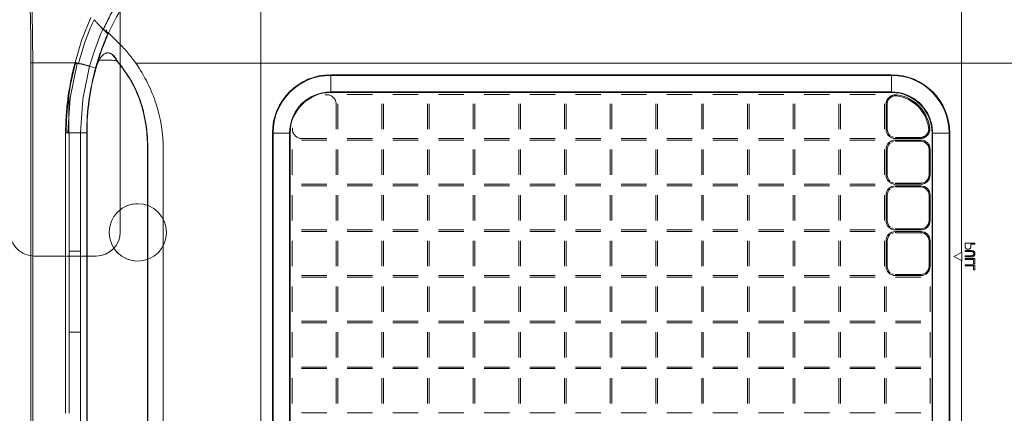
# Model space of a CAD drawing. Header units: millimetres. Extents: x -37728 to 44100, y 631619 to 691915.
# Tile 71 of 256: x -26727 to -26210, y 661204 to 661411. Entities that reach past the tile are written whole.
import ezdxf

# ---------------------------------------------------------------- set-up
doc = ezdxf.new("R2010")
doc.units = ezdxf.units.MM
doc.layers.add('_XREF', color=7, linetype='Continuous')
for name, color, linetype, lineweight in [('I-FURN', 252, 'Continuous', 5), ('LATS_EQ_IDU', 7, 'Continuous', 0), ('LATS_PANEL', 7, 'Continuous', 0)]:
    doc.layers.add(name, color=color, linetype=linetype, lineweight=lineweight)

# ---------------------------------------------------------------- blocks, each defined once
blk = doc.blocks.new('LATS_IDU_4WAY_CASSETTE_TE_TR_TQ_620')
at = {"layer": 'LATS_PANEL', "color": 0}
for p, q in [((-303.62, 184), (-303.86, 211.07)), ((-263.95, 199.22), (-266.47, 201.66)), ((-264.2, 199.28), (-263.95, 199.22)), ((-263.77, 189.33), (-263.53, 189.31)), ((-304.57, 184), (-304.57, -184)), ((-303.62, -184), (-303.62, 184)), ((-280.18, 183.97), (-280.24, 183.77)), ((-249.48, 183.89), (-216.81, 183.89)), ((-216.81, 183.89), (-183.82, 183.89)), ((-183.82, 183.89), (184.18, 183.89)), ((-183.82, -184.11), (-183.82, 183.89)), ((184.18, 183.89), (217.18, 183.89)), ((184.18, 84.49), (184.18, 183.89)), ((-147.12, 177.46), (-147.12, 177.81)), ((147.48, 177.81), (-147.12, 177.81)), ((-147.12, 177.46), (147.48, 177.46)), ((147.48, 177.46), (147.48, 177.81)), ((-147.12, 168.77), (-147.12, 168.48)), ((147.48, 168.77), (-147.12, 168.77)), ((-147.12, 168.48), (147.48, 168.48)), ((-125.17, 167.47), (-138.47, 167.47)), ((-101.17, 167.47), (-114.47, 167.47)), ((-77.17, 167.47), (-90.47, 167.47)), ((-53.17, 167.47), (-66.47, 167.47)), ((-29.17, 167.47), (-42.47, 167.47)), ((-5.17, 167.47), (-18.47, 167.47)), ((18.83, 167.47), (5.53, 167.47)), ((42.83, 167.47), (29.53, 167.47)), ((66.83, 167.47), (53.53, 167.47)), ((90.83, 167.47), (77.53, 167.47)), ((114.83, 167.47), (101.53, 167.47)), ((138.83, 167.47), (125.53, 167.47)), ((147.48, 168.77), (147.48, 168.48)), ((150.23, 166.84), (150.21, 166.68)), ((150.29, 167.28), (150.24, 166.87)), ((-144.24, 149.24), (-144.24, 162.33)), ((-143.39, 162.54), (-143.39, 149.24)), ((-120.24, 149.24), (-120.24, 162.54)), ((-119.39, 162.54), (-119.39, 149.24)), ((-96.24, 149.24), (-96.24, 162.54)), ((-95.39, 162.54), (-95.39, 149.24)), ((-72.24, 149.24), (-72.24, 162.54)), ((-71.39, 162.54), (-71.39, 149.24)), ((-48.24, 149.24), (-48.24, 162.54)), ((-47.39, 162.54), (-47.39, 149.24)), ((-24.24, 149.24), (-24.24, 162.54)), ((-23.39, 162.54), (-23.39, 149.24)), ((-0.24, 149.24), (-0.24, 162.54)), ((0.61, 162.54), (0.61, 149.24)), ((23.76, 149.24), (23.76, 162.54)), ((24.61, 162.54), (24.61, 149.24)), ((47.76, 149.24), (47.76, 162.54)), ((48.61, 162.54), (48.61, 149.24)), ((71.76, 149.24), (71.76, 162.54)), ((72.61, 162.54), (72.61, 149.24)), ((95.76, 149.24), (95.76, 162.54)), ((96.61, 162.54), (96.61, 149.24)), ((119.76, 149.24), (119.76, 162.54)), ((120.61, 162.54), (120.61, 149.24)), ((143.76, 149.24), (143.76, 162.54)), ((144.61, 162.33), (145.2, 162.33)), ((144.61, 162.33), (144.61, 149.24)), ((145.2, 149.24), (145.2, 162.33)), ((167.57, 150), (166.98, 149.92)), ((-284.46, 147.3), (-286.34, 147.3)), ((-286.34, 147.3), (-286.34, 85.23)), ((-284.46, 85.23), (-284.46, 147.3)), ((-278.53, 85.23), (-278.53, 147.3)), ((-275.23, 147.3), (-275.09, 147.3)), ((-275.23, 147.3), (-275.23, 85.23)), ((-275.09, -146.41), (-275.09, 147.19)), ((-177.73, 147.2), (-177.38, 147.2)), ((-177.73, 147.2), (-177.73, -147.41)), ((-177.38, -147.41), (-177.38, 147.2)), ((-168.4, 147.2), (-168.69, 147.2)), ((-168.69, 147.2), (-168.69, -147.41)), ((-168.4, -147.41), (-168.4, 147.2)), ((145.2, 149.24), (144.61, 149.24)), ((162.62, 144.91), (149.53, 144.91)), ((149.53, 144.91), (149.53, 144.31)), ((162.62, 144.91), (162.62, 144.31)), ((169.06, 147.2), (168.77, 147.2)), ((168.77, 147.2), (168.77, -147.41)), ((169.06, -147.41), (169.06, 147.2)), ((177.75, 147.2), (178.1, 147.2)), ((177.75, 147.2), (177.75, -147.41)), ((178.1, -147.41), (178.1, 147.2)), ((-149.17, 143.47), (-162.47, 143.47)), ((-162.26, 144.31), (-149.17, 144.31)), ((-138.47, 144.31), (-125.17, 144.31)), ((-125.17, 143.47), (-138.47, 143.47)), ((-114.47, 144.31), (-101.17, 144.31)), ((-101.17, 143.47), (-114.47, 143.47)), ((-90.47, 144.31), (-77.17, 144.31)), ((-77.17, 143.47), (-90.47, 143.47)), ((-66.47, 144.31), (-53.17, 144.31)), ((-53.17, 143.47), (-66.47, 143.47)), ((-42.47, 144.31), (-29.17, 144.31)), ((-29.17, 143.47), (-42.47, 143.47)), ((-18.47, 144.31), (-5.17, 144.31)), ((-5.17, 143.47), (-18.47, 143.47)), ((5.53, 144.31), (18.83, 144.31)), ((18.83, 143.47), (5.53, 143.47)), ((29.53, 144.31), (42.83, 144.31)), ((42.83, 143.47), (29.53, 143.47)), ((53.53, 144.31), (66.83, 144.31)), ((66.83, 143.47), (53.53, 143.47)), ((77.53, 144.31), (90.83, 144.31)), ((90.83, 143.47), (77.53, 143.47)), ((101.53, 144.31), (114.83, 144.31)), ((114.83, 143.47), (101.53, 143.47)), ((125.53, 144.31), (138.83, 144.31)), ((138.83, 143.47), (125.53, 143.47)), ((149.53, 144.31), (162.62, 144.31)), ((149.53, 142.87), (149.53, 143.47)), ((162.83, 143.47), (149.53, 143.47)), ((149.53, 142.87), (162.83, 142.87)), ((162.83, 142.87), (162.83, 143.47)), ((-243.38, 139.49), (-243.38, -138.7)), ((-243.2, -138.7), (-243.2, 139.49)), ((-235.08, -138.74), (-235.08, 138.53)), ((-167.39, 138.54), (-167.39, 125.24)), ((-144.24, 125.24), (-144.24, 138.54)), ((-143.39, 138.54), (-143.39, 125.24)), ((-120.24, 125.24), (-120.24, 138.54)), ((-119.39, 138.54), (-119.39, 125.24)), ((-96.24, 125.24), (-96.24, 138.54)), ((-95.39, 138.54), (-95.39, 125.24)), ((-72.24, 125.24), (-72.24, 138.54)), ((-71.39, 138.54), (-71.39, 125.24)), ((-48.24, 125.24), (-48.24, 138.54)), ((-47.39, 138.54), (-47.39, 125.24)), ((-24.24, 125.24), (-24.24, 138.54)), ((-23.39, 138.54), (-23.39, 125.24)), ((-0.24, 125.24), (-0.24, 138.54)), ((0.61, 138.54), (0.61, 125.24)), ((23.76, 125.24), (23.76, 138.54)), ((24.61, 138.54), (24.61, 125.24)), ((47.76, 125.24), (47.76, 138.54)), ((48.61, 138.54), (48.61, 125.24)), ((71.76, 125.24), (71.76, 138.54)), ((72.61, 138.54), (72.61, 125.24)), ((95.76, 125.24), (95.76, 138.54)), ((96.61, 138.54), (96.61, 125.24)), ((119.76, 125.24), (119.76, 138.54)), ((120.61, 138.54), (120.61, 125.24)), ((143.76, 125.24), (143.76, 138.54)), ((145.2, 138.54), (144.61, 138.54)), ((144.61, 138.54), (144.61, 125.24)), ((145.2, 125.24), (145.2, 138.54)), ((167.16, 138.54), (167.16, 125.24)), ((167.76, 138.54), (167.16, 138.54)), ((167.76, 125.24), (167.76, 138.54)), ((145.2, 125.24), (144.61, 125.24)), ((167.76, 125.24), (167.16, 125.24)), ((-162.47, 120.31), (-149.17, 120.31)), ((-149.17, 119.47), (-162.47, 119.47)), ((-138.47, 120.31), (-125.17, 120.31)), ((-125.17, 119.47), (-138.47, 119.47)), ((-114.47, 120.31), (-101.17, 120.31)), ((-101.17, 119.47), (-114.47, 119.47)), ((-90.47, 120.31), (-77.17, 120.31)), ((-77.17, 119.47), (-90.47, 119.47)), ((-66.47, 120.31), (-53.17, 120.31)), ((-53.17, 119.47), (-66.47, 119.47)), ((-42.47, 120.31), (-29.17, 120.31)), ((-29.17, 119.47), (-42.47, 119.47)), ((-18.47, 120.31), (-5.17, 120.31)), ((-5.17, 119.47), (-18.47, 119.47)), ((5.53, 120.31), (18.83, 120.31)), ((18.83, 119.47), (5.53, 119.47)), ((29.53, 120.31), (42.83, 120.31)), ((42.83, 119.47), (29.53, 119.47)), ((53.53, 120.31), (66.83, 120.31)), ((66.83, 119.47), (53.53, 119.47)), ((77.53, 120.31), (90.83, 120.31)), ((90.83, 119.47), (77.53, 119.47)), ((101.53, 120.31), (114.83, 120.31)), ((114.83, 119.47), (101.53, 119.47)), ((125.53, 120.31), (138.83, 120.31)), ((138.83, 119.47), (125.53, 119.47)), ((162.83, 120.91), (149.53, 120.91)), ((149.53, 120.31), (149.53, 120.91)), ((149.53, 120.31), (162.83, 120.31)), ((149.53, 118.87), (149.53, 119.47)), ((162.83, 119.47), (149.53, 119.47)), ((162.83, 120.31), (162.83, 120.91)), ((162.83, 118.87), (162.83, 119.47)), ((-167.39, 114.54), (-167.39, 101.24)), ((-144.24, 101.24), (-144.24, 114.54)), ((-143.39, 114.54), (-143.39, 101.24)), ((-120.24, 101.24), (-120.24, 114.54)), ((-119.39, 114.54), (-119.39, 101.24)), ((-96.24, 101.24), (-96.24, 114.54)), ((-95.39, 114.54), (-95.39, 101.24)), ((-72.24, 101.24), (-72.24, 114.54)), ((-71.39, 114.54), (-71.39, 101.24)), ((-48.24, 101.24), (-48.24, 114.54)), ((-47.39, 114.54), (-47.39, 101.24)), ((-24.24, 101.24), (-24.24, 114.54)), ((-23.39, 114.54), (-23.39, 101.24)), ((-0.24, 101.24), (-0.24, 114.54)), ((0.61, 114.54), (0.61, 101.24)), ((23.76, 101.24), (23.76, 114.54)), ((24.61, 114.54), (24.61, 101.24)), ((47.76, 101.24), (47.76, 114.54)), ((48.61, 114.54), (48.61, 101.24)), ((71.76, 101.24), (71.76, 114.54)), ((72.61, 114.54), (72.61, 101.24)), ((95.76, 101.24), (95.76, 114.54)), ((96.61, 114.54), (96.61, 101.24)), ((119.76, 101.24), (119.76, 114.54)), ((120.61, 114.54), (120.61, 101.24)), ((143.76, 101.24), (143.76, 114.54)), ((145.2, 114.54), (144.61, 114.54)), ((144.61, 114.54), (144.61, 101.24)), ((145.2, 101.24), (145.2, 114.54)), ((149.53, 118.87), (162.83, 118.87)), ((167.16, 114.54), (167.16, 101.24)), ((167.76, 114.54), (167.16, 114.54)), ((167.76, 101.24), (167.76, 114.54)), ((145.2, 101.24), (144.61, 101.24)), ((167.76, 101.24), (167.16, 101.24)), ((-162.47, 96.31), (-149.17, 96.31)), ((-149.17, 95.47), (-162.47, 95.47)), ((-138.47, 96.31), (-125.17, 96.31)), ((-125.17, 95.47), (-138.47, 95.47)), ((-114.47, 96.31), (-101.17, 96.31)), ((-101.17, 95.47), (-114.47, 95.47)), ((-90.47, 96.31), (-77.17, 96.31)), ((-77.17, 95.47), (-90.47, 95.47)), ((-66.47, 96.31), (-53.17, 96.31)), ((-53.17, 95.47), (-66.47, 95.47)), ((-42.47, 96.31), (-29.17, 96.31)), ((-29.17, 95.47), (-42.47, 95.47)), ((-18.47, 96.31), (-5.17, 96.31)), ((-5.17, 95.47), (-18.47, 95.47)), ((5.53, 96.31), (18.83, 96.31)), ((18.83, 95.47), (5.53, 95.47)), ((29.53, 96.31), (42.83, 96.31)), ((42.83, 95.47), (29.53, 95.47)), ((53.53, 96.31), (66.83, 96.31)), ((66.83, 95.47), (53.53, 95.47)), ((77.53, 96.31), (90.83, 96.31)), ((90.83, 95.47), (77.53, 95.47)), ((101.53, 96.31), (114.83, 96.31)), ((114.83, 95.47), (101.53, 95.47)), ((125.53, 96.31), (138.83, 96.31)), ((138.83, 95.47), (125.53, 95.47)), ((162.83, 96.91), (149.53, 96.91)), ((149.53, 96.31), (149.53, 96.91)), ((149.53, 96.31), (162.83, 96.31)), ((149.53, 94.87), (149.53, 95.47)), ((162.83, 95.47), (149.53, 95.47)), ((149.53, 94.87), (162.83, 94.87)), ((162.83, 96.31), (162.83, 96.91)), ((162.83, 94.87), (162.83, 95.47)), ((-167.39, 90.54), (-167.39, 77.24)), ((-144.24, 77.24), (-144.24, 90.54)), ((-143.39, 90.54), (-143.39, 77.24)), ((-120.24, 77.24), (-120.24, 90.54)), ((-119.39, 90.54), (-119.39, 77.24)), ((-96.24, 77.24), (-96.24, 90.54)), ((-95.39, 90.54), (-95.39, 77.24)), ((-72.24, 77.24), (-72.24, 90.54)), ((-71.39, 90.54), (-71.39, 77.24)), ((-48.24, 77.24), (-48.24, 90.54)), ((-47.39, 90.54), (-47.39, 77.24)), ((-24.24, 77.24), (-24.24, 90.54)), ((-23.39, 90.54), (-23.39, 77.24)), ((-0.24, 77.24), (-0.24, 90.54)), ((0.61, 90.54), (0.61, 77.24)), ((23.76, 77.24), (23.76, 90.54)), ((24.61, 90.54), (24.61, 77.24)), ((47.76, 77.24), (47.76, 90.54)), ((48.61, 90.54), (48.61, 77.24)), ((71.76, 77.24), (71.76, 90.54)), ((72.61, 90.54), (72.61, 77.24)), ((95.76, 77.24), (95.76, 90.54)), ((96.61, 90.54), (96.61, 77.24)), ((119.76, 77.24), (119.76, 90.54)), ((120.61, 90.54), (120.61, 77.24)), ((143.76, 77.24), (143.76, 90.54)), ((145.2, 90.54), (144.61, 90.54)), ((144.61, 90.54), (144.61, 77.24)), ((145.2, 77.24), (145.2, 90.54)), ((167.16, 90.54), (167.16, 77.24)), ((167.76, 90.54), (167.16, 90.54)), ((167.76, 77.24), (167.76, 90.54)), ((191.19, 89.39), (186.18, 89.39)), ((189.15, 88.84), (191.19, 88.84)), ((191.19, 88.84), (191.19, 89.39)), ((-286.34, 85.23), (-286.34, 42.61)), ((-284.46, 42.61), (-284.46, 85.23)), ((-278.53, 42.61), (-278.53, 85.23)), ((-275.23, 85.23), (-275.23, 42.61)), ((184.18, 84.49), (180.13, 82.39)), ((184.18, 84.49), (184.48, 84.64)), ((184.48, 84.64), (184.48, 80.14)), ((186.18, 85.48), (186.18, 84.92)), ((189.04, 84.92), (189.04, 84.92)), ((180.13, 82.39), (184.18, 80.3)), ((184.48, 80.14), (184.18, 80.3)), ((184.18, -80.51), (184.18, 80.3)), ((186.18, 82.73), (186.18, 82.18)), ((189.07, 82.73), (186.18, 82.73)), ((186.18, 81.27), (186.18, 80.72)), ((191.19, 81.27), (186.18, 81.27)), ((186.18, 80.72), (190.6, 80.72)), ((186.18, 78.01), (186.18, 77.46)), ((191.19, 78.01), (186.18, 78.01)), ((190.6, 80.72), (190.6, 78.65)), ((190.6, 78.65), (191.19, 78.65)), ((191.19, 78.65), (191.19, 81.27)), ((191.19, 75.39), (191.19, 78.01)), ((145.2, 77.24), (144.61, 77.24)), ((162.83, 72.91), (149.53, 72.91)), ((149.53, 72.31), (149.53, 72.91)), ((162.83, 72.31), (162.83, 72.91)), ((167.76, 77.24), (167.16, 77.24)), ((186.18, 77.46), (190.6, 77.46)), ((190.6, 77.46), (190.6, 75.39)), ((190.6, 75.39), (191.19, 75.39)), ((-162.47, 72.31), (-149.17, 72.31)), ((-149.17, 71.47), (-162.47, 71.47)), ((-138.47, 72.31), (-125.17, 72.31)), ((-125.17, 71.47), (-138.47, 71.47)), ((-114.47, 72.31), (-101.17, 72.31)), ((-101.17, 71.47), (-114.47, 71.47)), ((-90.47, 72.31), (-77.17, 72.31)), ((-77.17, 71.47), (-90.47, 71.47)), ((-66.47, 72.31), (-53.17, 72.31)), ((-53.17, 71.47), (-66.47, 71.47)), ((-42.47, 72.31), (-29.17, 72.31)), ((-29.17, 71.47), (-42.47, 71.47)), ((-18.47, 72.31), (-5.17, 72.31)), ((-5.17, 71.47), (-18.47, 71.47)), ((5.53, 72.31), (18.83, 72.31)), ((18.83, 71.47), (5.53, 71.47)), ((29.53, 72.31), (42.83, 72.31)), ((42.83, 71.47), (29.53, 71.47)), ((53.53, 72.31), (66.83, 72.31)), ((66.83, 71.47), (53.53, 71.47)), ((77.53, 72.31), (90.83, 72.31)), ((90.83, 71.47), (77.53, 71.47)), ((101.53, 72.31), (114.83, 72.31)), ((114.83, 71.47), (101.53, 71.47)), ((125.53, 72.31), (138.83, 72.31)), ((138.83, 71.47), (125.53, 71.47)), ((149.53, 72.31), (162.83, 72.31)), ((162.83, 71.47), (149.53, 71.47)), ((-167.39, 66.54), (-167.39, 53.24)), ((-144.24, 53.24), (-144.24, 66.54)), ((-143.39, 66.54), (-143.39, 53.24)), ((-120.24, 53.24), (-120.24, 66.54)), ((-119.39, 66.54), (-119.39, 53.24)), ((-96.24, 53.24), (-96.24, 66.54)), ((-95.39, 66.54), (-95.39, 53.24)), ((-72.24, 53.24), (-72.24, 66.54)), ((-71.39, 66.54), (-71.39, 53.24)), ((-48.24, 53.24), (-48.24, 66.54)), ((-47.39, 66.54), (-47.39, 53.24)), ((-24.24, 53.24), (-24.24, 66.54)), ((-23.39, 66.54), (-23.39, 53.24)), ((-0.24, 53.24), (-0.24, 66.54)), ((0.61, 66.54), (0.61, 53.24)), ((23.76, 53.24), (23.76, 66.54)), ((24.61, 66.54), (24.61, 53.24)), ((47.76, 53.24), (47.76, 66.54)), ((48.61, 66.54), (48.61, 53.24)), ((71.76, 53.24), (71.76, 66.54)), ((72.61, 66.54), (72.61, 53.24)), ((95.76, 53.24), (95.76, 66.54)), ((96.61, 66.54), (96.61, 53.24)), ((119.76, 53.24), (119.76, 66.54)), ((120.61, 66.54), (120.61, 53.24)), ((143.76, 53.24), (143.76, 66.54)), ((144.61, 66.54), (144.61, 53.24)), ((167.76, 53.24), (167.76, 66.54)), ((-162.47, 48.31), (-149.17, 48.31)), ((-149.17, 47.47), (-162.47, 47.47)), ((-138.47, 48.31), (-125.17, 48.31)), ((-125.17, 47.47), (-138.47, 47.47)), ((-114.47, 48.31), (-101.17, 48.31)), ((-101.17, 47.47), (-114.47, 47.47)), ((-90.47, 48.31), (-77.17, 48.31)), ((-77.17, 47.47), (-90.47, 47.47)), ((-66.47, 48.31), (-53.17, 48.31)), ((-53.17, 47.47), (-66.47, 47.47)), ((-42.47, 48.31), (-29.17, 48.31)), ((-29.17, 47.47), (-42.47, 47.47)), ((-18.47, 48.31), (-5.17, 48.31)), ((-5.17, 47.47), (-18.47, 47.47)), ((5.53, 48.31), (18.83, 48.31)), ((18.83, 47.47), (5.53, 47.47)), ((29.53, 48.31), (42.83, 48.31)), ((42.83, 47.47), (29.53, 47.47)), ((53.53, 48.31), (66.83, 48.31)), ((66.83, 47.47), (53.53, 47.47)), ((77.53, 48.31), (90.83, 48.31)), ((90.83, 47.47), (77.53, 47.47)), ((101.53, 48.31), (114.83, 48.31)), ((114.83, 47.47), (101.53, 47.47)), ((125.53, 48.31), (138.83, 48.31)), ((138.83, 47.47), (125.53, 47.47)), ((149.53, 48.31), (162.83, 48.31)), ((162.83, 47.47), (149.53, 47.47)), ((-286.34, 42.61), (-286.34, 0)), ((-284.46, 0), (-284.46, 42.61)), ((-278.53, 42.61), (-278.53, 0)), ((-275.23, 42.61), (-275.23, 0)), ((-167.39, 42.54), (-167.39, 29.24)), ((-144.24, 29.24), (-144.24, 42.54)), ((-143.39, 42.54), (-143.39, 29.24)), ((-120.24, 29.24), (-120.24, 42.54)), ((-119.39, 42.54), (-119.39, 29.24)), ((-96.24, 29.24), (-96.24, 42.54)), ((-95.39, 42.54), (-95.39, 29.24)), ((-72.24, 29.24), (-72.24, 42.54)), ((-71.39, 42.54), (-71.39, 29.24)), ((-48.24, 29.24), (-48.24, 42.54)), ((-47.39, 42.54), (-47.39, 29.24)), ((-24.24, 29.24), (-24.24, 42.54)), ((-23.39, 42.54), (-23.39, 29.24)), ((-0.24, 29.24), (-0.24, 42.54)), ((0.61, 42.54), (0.61, 29.24)), ((23.76, 29.24), (23.76, 42.54)), ((24.61, 42.54), (24.61, 29.24)), ((47.76, 29.24), (47.76, 42.54)), ((48.61, 42.54), (48.61, 29.24)), ((71.76, 29.24), (71.76, 42.54)), ((72.61, 42.54), (72.61, 29.24)), ((95.76, 29.24), (95.76, 42.54)), ((96.61, 42.54), (96.61, 29.24)), ((119.76, 29.24), (119.76, 42.54)), ((120.61, 42.54), (120.61, 29.24)), ((143.76, 29.24), (143.76, 42.54)), ((144.61, 42.54), (144.61, 29.24)), ((167.76, 29.24), (167.76, 42.54)), ((-162.47, 24.31), (-149.17, 24.31)), ((-149.17, 23.47), (-162.47, 23.47)), ((-138.47, 24.31), (-125.17, 24.31)), ((-125.17, 23.47), (-138.47, 23.47)), ((-114.47, 24.31), (-101.17, 24.31)), ((-101.17, 23.47), (-114.47, 23.47)), ((-90.47, 24.31), (-77.17, 24.31)), ((-77.17, 23.47), (-90.47, 23.47)), ((-66.47, 24.31), (-53.17, 24.31)), ((-53.17, 23.47), (-66.47, 23.47)), ((-42.47, 24.31), (-29.17, 24.31)), ((-29.17, 23.47), (-42.47, 23.47)), ((-18.47, 24.31), (-5.17, 24.31)), ((-5.17, 23.47), (-18.47, 23.47)), ((5.53, 24.31), (18.83, 24.31)), ((18.83, 23.47), (5.53, 23.47)), ((29.53, 24.31), (42.83, 24.31)), ((42.83, 23.47), (29.53, 23.47)), ((53.53, 24.31), (66.83, 24.31)), ((66.83, 23.47), (53.53, 23.47)), ((77.53, 24.31), (90.83, 24.31)), ((90.83, 23.47), (77.53, 23.47)), ((101.53, 24.31), (114.83, 24.31)), ((114.83, 23.47), (101.53, 23.47)), ((125.53, 24.31), (138.83, 24.31)), ((138.83, 23.47), (125.53, 23.47)), ((149.53, 24.31), (162.83, 24.31)), ((162.83, 23.47), (149.53, 23.47)), ((-167.39, 18.54), (-167.39, 5.24)), ((-144.24, 5.24), (-144.24, 18.54)), ((-143.39, 18.54), (-143.39, 5.24)), ((-120.24, 5.24), (-120.24, 18.54)), ((-119.39, 18.54), (-119.39, 5.24)), ((-96.24, 5.24), (-96.24, 18.54)), ((-95.39, 18.54), (-95.39, 5.24)), ((-72.24, 5.24), (-72.24, 18.54)), ((-71.39, 18.54), (-71.39, 5.24)), ((-48.24, 5.24), (-48.24, 18.54)), ((-47.39, 18.54), (-47.39, 5.24)), ((-24.24, 5.24), (-24.24, 18.54)), ((-23.39, 18.54), (-23.39, 5.24)), ((-0.24, 5.24), (-0.24, 18.54)), ((0.61, 18.54), (0.61, 5.24)), ((23.76, 5.24), (23.76, 18.54)), ((24.61, 18.54), (24.61, 5.24)), ((47.76, 5.24), (47.76, 18.54)), ((48.61, 18.54), (48.61, 5.24)), ((71.76, 5.24), (71.76, 18.54)), ((72.61, 18.54), (72.61, 5.24)), ((95.76, 5.24), (95.76, 18.54)), ((96.61, 18.54), (96.61, 5.24)), ((119.76, 5.24), (119.76, 18.54)), ((120.61, 18.54), (120.61, 5.24)), ((143.76, 5.24), (143.76, 18.54)), ((144.61, 18.54), (144.61, 5.24)), ((167.76, 5.24), (167.76, 18.54)), ((-162.47, 0.31), (-149.17, 0.31)), ((-138.47, 0.31), (-125.17, 0.31)), ((-114.47, 0.31), (-101.17, 0.31)), ((-90.47, 0.31), (-77.17, 0.31)), ((-66.47, 0.31), (-53.17, 0.31)), ((-42.47, 0.31), (-29.17, 0.31)), ((-18.47, 0.31), (-5.17, 0.31)), ((5.53, 0.31), (18.83, 0.31)), ((29.53, 0.31), (42.83, 0.31)), ((53.53, 0.31), (66.83, 0.31)), ((77.53, 0.31), (90.83, 0.31)), ((101.53, 0.31), (114.83, 0.31)), ((125.53, 0.31), (138.83, 0.31)), ((149.53, 0.31), (162.83, 0.31)), ((-278.53, -42.61), (-278.53, 0)), ((-275.23, 0), (-275.23, -42.61))]:
    blk.add_line(p, q, dxfattribs=at)
at = {"layer": 'LATS_PANEL', "color": 0, "extrusion": (0, 0, -1)}
blk.add_line((-284.72, 168.28), (-284.72, 147.3), dxfattribs=at)
at = {"layer": 'LATS_PANEL', "color": 0, "flags": 128}
for points in [[(-183.82, 183.89), (-183.82, 216.89), (-183.82, 249.57)], [(-273.07, 207.82), (-277.76, 196.24), (-281.36, 184.27)], [(-266.72, 201.72), (-267.25, 200.55), (-267.77, 199.38)], [(-266.72, 201.72), (-265.46, 200.5), (-264.2, 199.28)], [(-264.86, 200.22), (-265.66, 200.99), (-266.45, 201.76)], [(-267.77, 199.38), (-271.07, 190.94), (-273.78, 182.29)], [(-280.26, 183.69), (-283.87, 165.71), (-285.09, 147.3)], [(-281.14, 184), (-281.1, 184.13), (-281.09, 184.2)], [(-279.63, 183.54), (-279.93, 183.66), (-280.24, 183.77)], [(-273.78, 182.29), (-277.36, 164.97), (-278.53, 147.3)], [(-270.6, 181.37), (-272.19, 181.83), (-273.78, 182.29)], [(-255.68, 180.46), (-255.79, 180.46), (-255.9, 180.46)], [(-147.12, 168.77), (-147.12, 173.11), (-147.12, 177.46)], [(147.48, 168.77), (147.48, 173.11), (147.48, 177.46)], [(-278.53, 147.3), (-276.88, 147.3), (-275.23, 147.3)], [(-177.38, 147.2), (-173.03, 147.2), (-168.69, 147.2)], [(169.06, 147.2), (173.4, 147.2), (177.75, 147.2)], [(-243.38, 139.49), (-243.29, 139.49), (-243.2, 139.49)], [(186.18, 89.39), (186.18, 88.25), (186.23, 87.17)]]:
    blk.add_lwpolyline(points, dxfattribs=at)
at = {"layer": 'LATS_PANEL', "color": 0}
for centre, radius, start, end in [((-147.12, 147.2), 30.61, 90, 180), ((-147.12, 147.2), 30.26, 90, 180), ((147.48, 147.2), 30.61, 0, 90), ((147.48, 147.2), 30.26, 0, 90), ((-147.12, 147.2), 21.57, 90, 180), ((-147.12, 147.2), 21.29, 90, 180), ((147.48, 147.2), 21.57, 15, 90), ((147.48, 147.2), 21.29, 0, 90), ((147.48, 147.18), 19.69, 7.9915, 82.0171), ((147.48, 147.18), 20.29, 7.9915, 82.0171), ((147.48, 147.2), 21.57, 0, 14.2791), ((149.53, 149.24), 4.93, 180, 270), ((149.53, 149.24), 4.33, 180, 231.4286), ((149.53, 149.24), 4.33, 244.3425, 257.0861), ((149.53, 138.54), 4.93, 90, 180), ((149.53, 138.54), 4.33, 128.5714, 180), ((149.53, 138.54), 4.33, 102.9137, 115.6561), ((162.83, 138.54), 4.93, 0, 90), ((162.83, 138.54), 4.33, 0, 90), ((149.53, 125.24), 4.93, 180, 270), ((149.53, 125.24), 4.33, 180, 231.4286), ((162.83, 125.24), 4.33, 270, 0), ((162.83, 125.24), 4.93, 270, 0), ((149.53, 114.54), 4.93, 90, 180), ((149.53, 125.24), 4.33, 244.3425, 257.0861), ((162.83, 114.54), 4.93, 0, 90), ((149.53, 114.54), 4.33, 128.5714, 180), ((149.53, 114.54), 4.33, 102.9137, 115.6561), ((162.83, 114.54), 4.33, 0, 90), ((149.53, 101.24), 4.93, 180, 270), ((149.53, 101.24), 4.33, 180, 231.4286), ((162.83, 101.24), 4.33, 270, 0), ((162.83, 101.24), 4.93, 270, 0), ((149.53, 90.54), 4.93, 90, 180), ((149.53, 90.54), 4.33, 128.5714, 180), ((149.53, 101.24), 4.33, 244.3425, 257.0861), ((149.53, 90.54), 4.33, 102.9137, 115.6561), ((162.83, 90.54), 4.93, 0, 90), ((162.83, 90.54), 4.33, 0, 90), ((149.53, 77.24), 4.93, 180, 270), ((149.53, 77.24), 4.33, 180, 231.4286), ((149.53, 77.24), 4.33, 244.3425, 257.0861), ((162.83, 77.24), 4.33, 270, 0), ((162.83, 77.24), 4.93, 270, 0)]:
    blk.add_arc(centre, radius, start, end, dxfattribs=at)
for centre, major_axis, ratio, start_param, end_param in [((-229.58, 168.95), (-5.14, 54.91), 0.975765, 1.198295, 1.203297), ((-245.15, 316.5), (-39.33, -132.03), 0.282915, 0.078505, 0.085752), ((-271.63, 181.99), (-3.68, -9.44), 0.798657, 4.828595, 4.857066)]:
    blk.add_ellipse(centre, major_axis=major_axis, ratio=ratio, start_param=start_param, end_param=end_param, dxfattribs=at)
for points, knots in [([(-263.78, 199.82), (-261.17, 205.51), (-255.25, 216.39), (-245.11, 229.9), (-234.33, 241.07), (-223.68, 249.97), (-212.15, 257.67), (-203.96, 261.93), (-199.73, 263.86)], [0, 0, 0, 0, 0.2, 0.4, 0.55, 0.7, 0.85, 1, 1, 1, 1]), ([(-266.45, 201.76), (-265.39, 204.09), (-263.6, 207.72), (-260.77, 212.81), (-258.42, 216.72), (-255.79, 220.77), (-252.86, 224.93), (-249.7, 229.04), (-245.88, 233.64), (-241.21, 238.71), (-235.55, 244.16), (-229.87, 249.04), (-225.92, 252.08), (-223.96, 253.51)], [0, 0, 0, 0, 0.1, 0.15, 0.2, 0.25, 0.3, 0.35, 0.4, 0.475, 0.55, 0.625, 0.7, 0.7, 0.7, 0.7]), ([(-279.55, 183.83), (-279.14, 185.41), (-278.28, 188.53), (-276.34, 194.71), (-274.06, 200.78), (-272.1, 205.24), (-271.42, 206.71)], [0, 0, 0, 0, 0.2, 0.4, 0.8, 1, 1, 1, 1]), ([(-271.42, 206.71), (-271.19, 206.45), (-270.78, 206.03), (-270.19, 205.41), (-269.73, 204.91), (-269.23, 204.4), (-268.57, 203.7), (-267.72, 202.79), (-267.07, 202.08), (-266.73, 201.72)], [0, 0, 0, 0, 0.2, 0.3, 0.4, 0.5, 0.6, 0.8, 1, 1, 1, 1]), ([(-266.47, 201.66), (-266.85, 202.04), (-267.62, 202.76), (-268.37, 203.49), (-268.72, 203.83)], [0, 0, 0, 0, 0.2, 0.3737759, 0.3737759, 0.3737759, 0.3737759]), ([(-269.58, 183.94), (-268.93, 186.13), (-267.26, 191.28), (-265.25, 196.31), (-263.95, 199.22)], [0.1411703, 0.1411703, 0.1411703, 0.1411703, 0.5, 1, 1, 1, 1]), ([(-268.64, 185.43), (-268.45, 185.9), (-268.12, 186.56), (-267.64, 187.22), (-267.33, 187.57), (-267.09, 187.81), (-266.83, 188.05), (-266.46, 188.38), (-265.96, 188.76), (-265.42, 189.05), (-265.04, 189.19), (-264.82, 189.24), (-264.65, 189.27), (-264.49, 189.29), (-264.27, 189.3), (-263.88, 189.28), (-263.31, 189.17), (-262.6, 188.9), (-262.11, 188.63), (-261.87, 188.47)], [0, 0, 0, 0, 0.166667, 0.25, 0.291667, 0.333333, 0.375, 0.416667, 0.5, 0.583333, 0.625, 0.645833, 0.666667, 0.6875, 0.708333, 0.75, 0.833333, 0.916667, 1, 1, 1, 1]), ([(-260.48, 187.03), (-260.52, 187.08), (-260.6, 187.18), (-260.76, 187.39), (-261.05, 187.76), (-261.32, 188.09), (-261.51, 188.31)], [0.75, 0.75, 0.75, 0.75, 0.78125, 0.8125, 0.875, 1, 1, 1, 1]), ([(-259.62, 185.78), (-259.62, 185.83), (-259.69, 185.99), (-259.94, 186.33), (-260.19, 186.66), (-260.36, 186.87), (-260.44, 186.98), (-260.48, 187.03)], [0.46875, 0.46875, 0.46875, 0.46875, 0.53125, 0.625, 0.6875, 0.71875, 0.75, 0.75, 0.75, 0.75]), ([(-281.43, 184), (-282.26, 181.02), (-283.32, 176.51), (-284.38, 170.41), (-285.14, 165.84), (-285.65, 161.22), (-286.19, 155.05), (-286.34, 150.4), (-286.34, 147.3)], [0, 0, 0, 0, 0.25, 0.375, 0.5, 0.625, 0.75, 1, 1, 1, 1]), ([(-279.63, 183.54), (-279.74, 183.57), (-280.03, 183.63), (-280.42, 183.73), (-280.73, 183.81), (-280.97, 183.87), (-281.23, 183.95), (-281.38, 183.99), (-281.43, 184)], [-1, -1, -1, -1, -0.75, -0.5, -0.375, -0.25, -0.125, 0, 0, 0, 0]), ([(-279.55, 183.83), (-279.51, 183.81), (-279.4, 183.74), (-279.23, 183.66), (-279.02, 183.6), (-278.84, 183.59), (-278.68, 183.59), (-278.54, 183.58), (-278.4, 183.56), (-278.26, 183.54), (-278.12, 183.51), (-277.93, 183.47), (-277.74, 183.42), (-277.55, 183.36), (-277.4, 183.32), (-277.26, 183.28), (-277.06, 183.22), (-276.71, 183.12), (-276.21, 182.99), (-275.59, 182.83), (-274.98, 182.66), (-274.37, 182.48), (-273.98, 182.36), (-273.78, 182.29)], [-1, -1, -1, -1, -0.975, -0.925, -0.8875, -0.85, -0.825, -0.8, -0.775, -0.75, -0.725, -0.7, -0.65, -0.625, -0.6, -0.575, -0.55, -0.5, -0.4, -0.3, -0.2, -0.1, 0, 0, 0, 0]), ([(-260.03, 186.12), (-260, 186.07), (-259.93, 185.97), (-259.81, 185.79), (-259.75, 185.68), (-259.72, 185.61)], [0.6, 0.6, 0.6, 0.6, 0.65, 0.7, 0.8, 0.8, 0.8, 0.8]), ([(-144.24, 162.33), (-144.24, 163.16), (-144.54, 164.36), (-145.48, 165.71), (-146.56, 166.65), (-148.09, 167.31), (-149.31, 167.36), (-149.93, 167.28)], [0, 0, 0, 0, 0.285714, 0.428571, 0.571429, 0.785714, 1, 1, 1, 1]), ([(147.56, 166.34), (147.62, 166.37), (148.44, 166.76), (149.37, 166.9), (150.22, 166.78)], [0.6414252, 0.6414252, 0.6414252, 0.6414252, 0.6666667, 1, 1, 1, 1]), ([(-167.2, 150), (-167.31, 149.18), (-167.18, 147.95), (-166.44, 146.49), (-165.5, 145.4), (-164.08, 144.54), (-162.88, 144.32), (-162.26, 144.31)], [0, 0, 0, 0, 0.285714, 0.428571, 0.571429, 0.785714, 1, 1, 1, 1]), ([(-278.53, 147.3), (-278.53, 147.3), (-279.23, 147.3), (-281.05, 147.3), (-283.35, 147.3), (-284.46, 147.3)], [-0.6387308, -0.6387308, -0.6387308, -0.6387308, -0.6383851, -0.4248249, 0, 0, 0, 0]), ([(186.23, 87.17), (186.29, 87.01), (186.39, 86.8), (186.56, 86.57), (186.7, 86.44), (186.86, 86.34), (187.04, 86.27), (187.22, 86.23), (187.41, 86.2), (187.59, 86.18), (187.85, 86.19), (188.1, 86.23), (188.34, 86.32), (188.52, 86.41), (188.68, 86.51), (188.82, 86.63), (188.92, 86.77), (189.01, 86.93), (189.07, 87.1), (189.12, 87.28), (189.15, 87.46), (189.15, 87.64), (189.15, 87.83), (189.15, 88.03), (189.16, 88.22), (189.16, 88.49), (189.16, 88.7), (189.15, 88.84)], [0, 0, 0, 0, 0.071429, 0.107143, 0.142857, 0.178571, 0.214286, 0.25, 0.285714, 0.321429, 0.357143, 0.428571, 0.464286, 0.5, 0.535714, 0.571429, 0.607143, 0.642857, 0.678571, 0.714286, 0.75, 0.785714, 0.821429, 0.857143, 0.892857, 0.928571, 1, 1, 1, 1]), ([(-284.46, 85.23), (-283.35, 85.23), (-281.05, 85.23), (-279.23, 85.23), (-278.53, 85.23), (-278.53, 85.23)], [0, 0, 0, 0, 0.4248248, 0.6383792, 0.6387249, 0.6387249, 0.6387249, 0.6387249]), ([(186.18, 82.18), (187.03, 82.17), (188.11, 82.16), (189.2, 82.19), (189.74, 82.21), (190.06, 82.24), (190.28, 82.27), (190.45, 82.33), (190.49, 82.41), (190.67, 82.51), (190.82, 82.62), (190.95, 82.77), (191.08, 82.95), (191.18, 83.16), (191.24, 83.41), (191.28, 83.68), (191.28, 83.91), (191.26, 84.08), (191.22, 84.28), (191.17, 84.49), (191.09, 84.69), (190.98, 84.85), (190.87, 85), (190.85, 85.15), (190.69, 85.25), (190.46, 85.32), (190.12, 85.37), (189.53, 85.42), (188.33, 85.48), (187.12, 85.49), (186.18, 85.48)], [0, 0, 0, 0, 0.0625, 0.09375, 0.125, 0.140625, 0.15625, 0.1875, 0.234375, 0.265625, 0.296875, 0.34375, 0.390625, 0.4375, 0.5, 0.5625, 0.59375, 0.625, 0.65625, 0.6875, 0.71875, 0.746094, 0.773438, 0.8125, 0.84375, 0.859375, 0.875, 0.90625, 0.9375, 1, 1, 1, 1]), ([(186.18, 84.92), (186.43, 84.92), (186.78, 84.92), (187.19, 84.92), (187.42, 84.92), (187.59, 84.92), (187.76, 84.92), (187.99, 84.93), (188.21, 84.93), (188.43, 84.94), (188.59, 84.94), (188.76, 84.93), (188.93, 84.92), (189.1, 84.91), (189.29, 84.9), (189.49, 84.9), (189.74, 84.88), (190.05, 84.84), (190.31, 84.71), (190.47, 84.48), (190.57, 84.24), (190.65, 83.98), (190.69, 83.72), (190.66, 83.49), (190.59, 83.33), (190.45, 83.18), (190.27, 83.05), (190.01, 82.93), (189.64, 82.82), (189.27, 82.75), (189.07, 82.73)], [0, 0, 0, 0, 0.1, 0.15, 0.175, 0.2, 0.225, 0.25, 0.3, 0.325, 0.35, 0.375, 0.4, 0.425, 0.45, 0.475, 0.5, 0.55, 0.6, 0.65, 0.675, 0.7, 0.75, 0.775, 0.803125, 0.8375, 0.875, 0.9, 0.95, 1, 1, 1, 1]), ([(-278.53, 42.61), (-278.53, 42.61), (-279.23, 42.61), (-281.05, 42.61), (-283.35, 42.61), (-284.46, 42.61)], [-0.6387249, -0.6387249, -0.6387249, -0.6387249, -0.6383792, -0.4248248, 0, 0, 0, 0])]:
    blk.add_open_spline(points, degree=3, knots=knots, dxfattribs=at)
for points in [[(-305.69, 238.55), (-305.58, 235.52), (-305.38, 229.46), (-305.09, 220.38), (-304.92, 211.28), (-304.67, 202.19), (-304.63, 193.1), (-304.58, 187.03), (-304.57, 184)], [(184.18, 183.89), (184.18, 194.91), (184.18, 205.93), (184.18, 216.89)], [(-269.41, 204.64), (-269.52, 204.75), (-269.63, 204.85), (-269.73, 204.96)], [(-266.47, 201.66), (-266.56, 201.72), (-266.63, 201.75), (-266.67, 201.76)], [(-264.2, 199.28), (-265.5, 196.36), (-267.85, 190.48), (-269.74, 184.44), (-270.59, 181.36)], [(-264.54, 199.96), (-264.61, 200.09), (-264.75, 200.35), (-264.87, 200.72), (-264.9, 201.07), (-264.86, 201.28), (-264.83, 201.38)], [(-264.75, 200.46), (-264.79, 200.38), (-264.82, 200.3), (-264.86, 200.22)], [(-263.78, 199.82), (-263.91, 199.84), (-264.18, 199.89), (-264.42, 199.94), (-264.54, 199.96)], [(-258.22, 194.28), (-259.15, 195.21), (-261, 197.06), (-262.85, 198.9), (-263.78, 199.82)], [(-249.48, 183.89), (-250.79, 185.76), (-253.56, 189.36), (-256.62, 192.68), (-258.22, 194.28)], [(-261.63, 188.45), (-261.88, 188.61), (-262.36, 188.89), (-262.83, 189.07), (-263.07, 189.13)], [(-261.63, 188.45), (-261.67, 188.45), (-261.74, 188.45), (-261.82, 188.46), (-261.87, 188.47)], [(-261.74, 188.32), (-261.78, 188.37), (-261.82, 188.42), (-261.87, 188.47)], [(-261.75, 188.46), (-261.77, 188.46), (-261.78, 188.44), (-261.76, 188.37), (-261.74, 188.32)], [(-261.51, 188.31), (-261.57, 188.36), (-261.66, 188.43), (-261.73, 188.46), (-261.75, 188.46)], [(-261.74, 188.32), (-261.53, 188.07), (-261.11, 187.56), (-260.71, 187.04), (-260.53, 186.8)], [(-261.51, 188.31), (-261.55, 188.36), (-261.59, 188.41), (-261.63, 188.45)], [(-260.53, 186.8), (-260.43, 186.68), (-260.26, 186.44), (-260.1, 186.22), (-260.03, 186.12)], [(-304.13, 184), (-304.29, 184), (-304.44, 184), (-304.57, 184)], [(-303.62, 184), (-303.8, 184), (-303.97, 184), (-304.13, 184)], [(-303.62, 184), (-302.81, 184), (-301.19, 184), (-298.74, 184), (-296.29, 184), (-293.83, 184), (-291.36, 184), (-288.89, 184), (-286.41, 184), (-283.93, 184), (-282.26, 184), (-281.43, 184)], [(-286.03, 147.3), (-286.03, 153.5), (-285.21, 165.89), (-282.76, 178.04), (-281.14, 184)], [(-281.14, 184), (-281.24, 184), (-281.34, 184), (-281.43, 184)], [(-279.55, 183.83), (-279.67, 183.86), (-279.95, 183.91), (-280.41, 184.02), (-280.89, 184.14), (-281.21, 184.23), (-281.36, 184.27)], [(-280.24, 183.77), (-280.32, 183.79), (-280.51, 183.83), (-280.82, 183.91), (-281.04, 183.97), (-281.14, 184)], [(-270.6, 181.36), (-272.17, 175.7), (-274.49, 164.59), (-275.23, 153.22), (-275.23, 147.3)], [(-270.33, 181.35), (-270.38, 181.31), (-270.48, 181.27), (-270.56, 181.32), (-270.6, 181.36)], [(-270.46, 180.96), (-270.4, 181.18), (-270.27, 181.62), (-270.15, 182.06), (-270.08, 182.28)], [(-270.08, 182.28), (-269.92, 182.84), (-269.51, 183.93), (-268.95, 184.94), (-268.64, 185.43)], [(-268.64, 185.42), (-267.65, 185.42), (-265.66, 185.41), (-262.68, 185.39), (-260.69, 185.37), (-259.69, 185.35)], [(-259.69, 185.35), (-259.04, 184.56), (-258.39, 183.75), (-257.76, 182.94)], [(-259.67, 185.33), (-259.63, 185.33), (-259.56, 185.33), (-259.48, 185.33), (-259.44, 185.32)], [(-255.68, 180.47), (-256.29, 181.3), (-257.53, 182.94), (-258.81, 184.55), (-259.46, 185.35)], [(-257.76, 182.94), (-257.13, 182.12), (-256.51, 181.3), (-255.9, 180.46)], [(-235.08, 138.53), (-235.14, 146.86), (-237.6, 162.75), (-244.75, 177.1), (-249.48, 183.89)], [(-275.09, 147.19), (-275.11, 152.94), (-274.35, 164.32), (-272.02, 175.45), (-270.46, 180.96)], [(-255.9, 180.46), (-253.73, 177.52), (-249.96, 171.36), (-246.06, 161.14), (-243.82, 150.37), (-243.35, 143.14), (-243.38, 139.49)], [(-243.2, 139.49), (-243.15, 144.4), (-244.02, 154), (-248.04, 168.18), (-252.81, 176.5), (-255.68, 180.46)], [(150.29, 167.28), (149.58, 167.38), (148.14, 167.27), (146.22, 166.22), (144.91, 164.46), (144.61, 163.05), (144.61, 162.33)], [(150.21, 166.68), (149.38, 166.8), (147.68, 166.55), (145.71, 164.86), (145.2, 163.19), (145.2, 162.33)], [(146.3, 165.38), (146.52, 165.63), (146.78, 165.84), (147.05, 166.03)], [(147.73, 166.42), (147.85, 166.48), (147.97, 166.52), (148.09, 166.57)], [(148.29, 166.63), (148.69, 166.75), (149.12, 166.82), (149.54, 166.83)], [(149.7, 166.82), (149.87, 166.82), (150.05, 166.81), (150.22, 166.78)], [(145.1, 162.33), (145.1, 162.5), (145.11, 162.68), (145.13, 162.85)], [(145.16, 163.05), (145.19, 163.2), (145.22, 163.35), (145.26, 163.5)], [(145.26, 163.52), (145.31, 163.7), (145.37, 163.88), (145.45, 164.05)], [(145.68, 164.53), (145.72, 164.61), (145.77, 164.7), (145.83, 164.78)], [(145.83, 164.78), (145.87, 164.84), (145.91, 164.9), (145.96, 164.97)], [(162.62, 144.31), (163.34, 144.31), (164.76, 144.62), (166.51, 145.93), (167.56, 147.85), (167.67, 149.29), (167.57, 150)], [(162.62, 144.91), (163.46, 144.91), (165.11, 145.4), (166.83, 147.35), (167.1, 149.07), (166.98, 149.92)], [(163.15, 144.85), (162.98, 144.82), (162.8, 144.81), (162.62, 144.81)], [(163.58, 144.92), (163.49, 144.9), (163.4, 144.88), (163.3, 144.87)], [(164.61, 145.28), (164.3, 145.12), (163.98, 145.01), (163.64, 144.93)], [(165.25, 145.66), (165.18, 145.61), (165.11, 145.56), (165.04, 145.52)], [(165.88, 146.21), (165.82, 146.15), (165.75, 146.08), (165.69, 146.02)], [(166.37, 146.83), (166.27, 146.67), (166.15, 146.51), (166.02, 146.37)], [(166.82, 147.7), (166.79, 147.6), (166.74, 147.51), (166.7, 147.41)], [(167.08, 148.72), (167.06, 148.58), (167.04, 148.45), (167.01, 148.32)], [(167.07, 149.93), (167.1, 149.76), (167.11, 149.59), (167.12, 149.42)], [(167.12, 149.24), (167.12, 149.07), (167.1, 148.9), (167.08, 148.74)]]:
    blk.add_open_spline(points, degree=3, dxfattribs=at)
blk = doc.blocks.new('ZZZ Meb Krzesło zwykłe ___FK_v04_0 - przykład-7073046-__-00_00 Przyziemie PB')
at = {"layer": 'I-FURN', "color": 252}
for p, q in [((-21.59, 10), (-21.59, -12.7)), ((21.59, -12.7), (21.59, 10)), ((-19.05, -15.24), (19.05, -15.24)), ((20.32, -16.348), (-20.32, -16.348)), ((-20.32, -16.348), (20.32, -16.348)), ((-21.59, -17.618), (-21.59, -20.866)), ((-21.59, -17.618), (-21.59, -20.866)), ((21.59, -20.866), (21.59, -17.618)), ((21.59, -17.618), (21.59, -20.866)), ((-20.32, -22.136), (20.32, -22.136)), ((-19.156, -22.136), (19.181, -22.136))]:
    blk.add_line(p, q, dxfattribs=at)
for centre, radius, start, end in [((-19.05, -12.7), 2.54, 180, 270), ((19.05, -12.7), 2.54, 270, 360), ((-20.32, -17.618), 1.27, 90, 180), ((-20.32, -17.618), 1.27, 90, 180), ((20.32, -17.618), 1.27, 360, 90), ((20.32, -17.618), 1.27, 0, 90), ((-20.32, -20.866), 1.27, 180, 227.4093), ((-20.32, -20.866), 1.27, 180, 270), ((20.32, -20.866), 1.27, 270, 0), ((20.32, -20.866), 1.27, 313.2379, 360), ((-20.348, -23.058), 1.507, 360, 180), ((20.373, -23.058), 1.507, 360, 180), ((-20.348, -23.058), 1.507, 123.4855, 180), ((-20.348, -23.058), 1.507, 360, 37.7171), ((20.373, -23.058), 1.507, 142.2829, 180), ((20.373, -23.058), 1.507, 0, 57.1936), ((-20.348, -23.058), 1.507, 180, 360), ((-20.348, -23.058), 1.507, 180, 360), ((20.373, -23.058), 1.507, 180, 360), ((20.373, -23.058), 1.507, 180, 360)]:
    blk.add_arc(centre, radius, start, end, dxfattribs=at)
blk = doc.blocks.new('A$C4e31ac75')
at = {"layer": 'I-FURN', "rotation": 90.00000000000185}
blk.add_blockref('ZZZ Meb Krzesło zwykłe ___FK_v04_0 - przykład-7073046-__-00_00 Przyziemie PB', (-275.193, 622.166), dxfattribs=at)

msp = doc.modelspace()

# ---------------------------------------------------------------- block references
at = {"layer": '_XREF', "xscale": 10, "yscale": 10, "zscale": 10}
msp.add_blockref('A$C4e31ac75', (-24143.63, 655281.12), dxfattribs=at)

# ---------------------------------------------------------------- next in the draw order: block references
at = {"layer": 'LATS_EQ_IDU', "color": 6}
msp.add_blockref('LATS_IDU_4WAY_CASSETTE_TE_TR_TQ_620', (-26416.55, 661204.28), dxfattribs=at)

doc.saveas('drawing.dxf')
